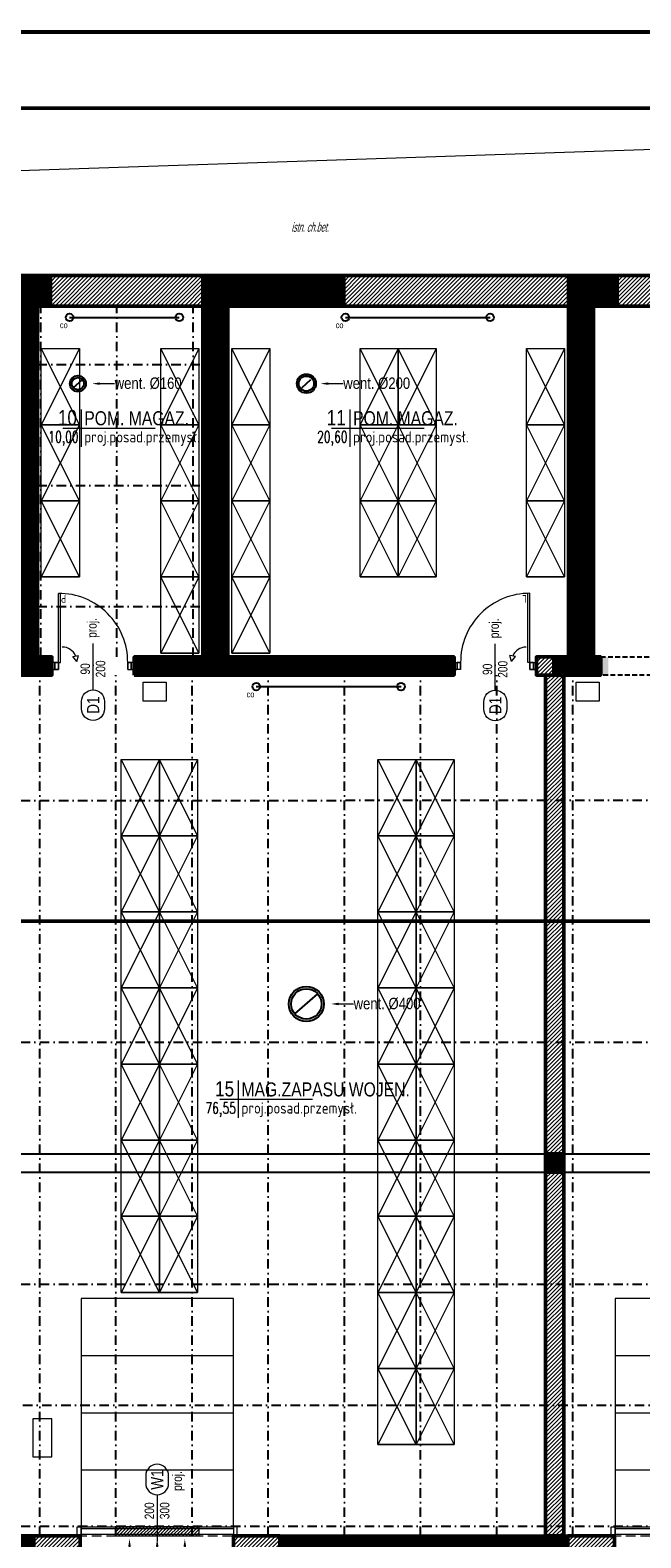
# Model space of a CAD drawing. Header units: centimetres. Extents: x -2715 to 104803, y -5579 to 32152.
# Tile 17 of 27: x 87423 to 88225, y -452 to 1529. Entities that reach past the tile are written whole.
import ezdxf
from ezdxf import colors
from ezdxf.entities.mleader import LeaderData, LeaderLine
from ezdxf.enums import TextEntityAlignment as Align
from ezdxf.lldxf.tags import DXFTag
from ezdxf.math import Vec2, Vec3

# ---------------------------------------------------------------- set-up
doc = ezdxf.new("R2010")
doc.units = ezdxf.units.CM
doc.header["$MEASUREMENT"] = 0
for name, pattern in [('DASHDOT2', [0.5, 0.25, -0.125, 0, -0.125]), ('HIDDEN', [9.525, 6.35, -3.175]), ('HIDDENX2', [19.05, 12.7, -6.35])]:
    doc.linetypes.add(name, pattern=pattern)
for name, color, linetype, lineweight in [('0_TXT', 252, 'Continuous', 15), ('0_TXT niewidoczne', 252, 'Continuous', 15), ('1_ doors proj.', 252, 'Continuous', 15), ('1_ hatch', 252, 'Continuous', 9), ('1_ hatch proj.', 252, 'Continuous', 9), ('1_ projection', 252, 'HIDDENX2', 5), ('1_ przerywana  S_CONSTRUCTION', 252, 'DASHDOT2', 25), ('1_ view 1', 252, 'Continuous', 15), ('1_ view 3', 252, 'Continuous', 9), ('1_ wall STRUCT', 252, 'Continuous', 50), ('1_ wall STRUCT proj.', 252, 'Continuous', 50), ('2_ doors description proj.', 252, 'Continuous', 15), ('2_ equipment proj._skrzynie', 252, 'Continuous', 9), ('3_ PPOŻ  opisy', 252, 'Continuous', 18)]:
    doc.layers.add(name, color=color, linetype=linetype, lineweight=lineweight)
doc.layers.add('4_INST._co', color=252, linetype='Continuous')
doc.styles.add('ARIAL', font='arial.ttf', dxfattribs={"width": 0.8})
doc.styles.add('BIKTS', font='bikromsw.shx', dxfattribs={"width": 0.85})
doc.styles.add('H_POM', font='ARIALN.TTF', dxfattribs={"width": 0.7, "height": 18})
doc.styles.get("Standard").update_dxf_attribs({"font": 'ARIALN.TTF'})
doc.styles.add('TXT_D', font='arial.ttf')
doc.styles.add('TXT_M', font='romans.shx', dxfattribs={"width": 0.75, "oblique": 15})
doc.styles.add('TXT_S', font='romand.shx')
tags = doc.linetypes.add('Dash', pattern=[15, 10, -5]).pattern_tags.tags
tags[6:7] = [DXFTag(74, 4), DXFTag(75, 0), DXFTag(340, '0'), DXFTag(46, 0.0), DXFTag(50, 0.0), DXFTag(44, 0.0), DXFTag(45, 0.0)]
tags[4:5] = [DXFTag(74, 4), DXFTag(75, 0), DXFTag(340, '0'), DXFTag(46, 0.0), DXFTag(50, 0.0), DXFTag(44, 0.0), DXFTag(45, 0.0)]
doc.linetypes.add('TRACKS', pattern='A,0.15,[130,IS_LineDef.shx,S=0.25,R=0,X=0,Y=0],0.15', length=0.3)

# ---------------------------------------------------------------- blocks, each defined once
blk = doc.blocks.new('vfdgfhbgfh')
at = {"linetype": 'TRACKS', "ltscale": 10}
blk.add_lwpolyline([(0, 0), (144.1, 0)], dxfattribs=at)
for centre in [(0, 0), (144.1, 0)]:
    blk.add_circle(centre, 5)
at = {"style": 'BIKTS', "width": 0.8}
blk.add_attdef('W', text='', height=8, rotation=0, dxfattribs=at).set_placement((-7.6, -6.1), align=Align.TOP_CENTER)
blk = doc.blocks.new('fdgdfhfbgfh')
at = {"linetype": 'TRACKS', "ltscale": 10}
blk.add_lwpolyline([(0, 0), (190, 0)], dxfattribs=at)
for centre in [(0, 0), (190, 0)]:
    blk.add_circle(centre, 5)
at = {"style": 'BIKTS', "width": 0.8}
blk.add_attdef('W', text='', height=8, rotation=0, dxfattribs=at).set_placement((-7.6, -6.1), align=Align.TOP_CENTER)
blk = doc.blocks.new('MET')
at = {"layer": '0_TXT niewidoczne'}
for p, q in [((0, -20), (0, 20)), ((-20, 0), (78.7, 0))]:
    blk.add_line(p, q, dxfattribs=at)
at = {"style": 'TXT_D', "width": 0.8, "flags": 4}
blk.add_attdef('NUMER', text='', height=15, dxfattribs=at).set_placement((-6.7, 3.8), align=Align.RIGHT)
blk.add_attdef('NAZWA', (4.1, 3.8), '', height=15, dxfattribs=at)
at = {"layer": '0_TXT niewidoczne', "style": 'TXT_M', "width": 0.8, "flags": 4}
blk.add_attdef('M2', text='', height=12, dxfattribs=at).set_placement((-6.1, -15.4), align=Align.RIGHT)
blk.add_attdef('POSADZKA', (4.1, -15.4), '', height=12, dxfattribs=at)
blk = doc.blocks.new('vcfnbvcnbvm')
at = {"linetype": 'Dash', "ltscale": 20}
for points in [[(-205, 6), (-5, 6), (-5, 306), (-205, 306), (-205, 6)], [(-205, 231), (-5, 231)], [(-205, 156), (-5, 156)], [(-205, 81), (-5, 81)]]:
    blk.add_lwpolyline(points, dxfattribs=at)
for points in [[(-210, 6), (-205, 6), (-205, -6), (-210, -6), (-210, 6)], [(-210, 6), (-205, 6), (-205, -6), (-210, -6), (-210, 6)], [(-205, 4), (-5, 4), (-5, -4), (-205, -4), (-205, 6)], [(0, 6), (-5, 6), (-5, -6), (0, -6), (0, 6)], [(0, 6), (-5, 6), (-5, -6), (0, -6), (0, 6)]]:
    blk.add_lwpolyline(points)
blk = doc.blocks.new('_OZN.DRZWI')
blk.add_line((0, 0), (61.1, 0))
blk.add_lwpolyline([(-15, 15, -1), (-15, -15), (-25, -15, -1), (-25, 15)], format="xyb", close=True)
at = {"style": 'BIKTS', "width": 0.8}
for p in [(-20, 0), (75.1, 0)]:
    blk.add_attdef('OZN', text='', height=8, rotation=0, dxfattribs=at).set_placement(p, align=Align.MIDDLE)
blk.add_attdef('WYSOK', text='', height=8, rotation=0, dxfattribs=at).set_placement((27.6, 12.7), align=Align.TOP_CENTER)
blk.add_attdef('SZEROK', text='', height=8, rotation=0, dxfattribs=at).set_placement((27.6, -12.4), align=Align.CENTER)
blk = doc.blocks.new('VFDGFDHGF')
for p, q in [((4, 4.5), (0.5, 4.5)), ((8.5, 4.5), (4, 4.5)), ((8.5, -4.5), (8.5, 4.5)), ((99.5, 4.5), (99.5, -4.5)), ((108, 4.5), (104.5, 4.5)), ((4, -4.5), (8.5, -4.5)), ((8.5, -4.5), (8.5, -95.5)), ((11.3, -4.5), (11.3, -95.4)), ((32.6, -5.8), (27.3, -12.4)), ((27.3, -12.4), (35, -13.9)), ((99.5, -4.5), (104, -4.5))]:
    blk.add_line(p, q)
for points in [[(0, -4.5), (0, 4.5), (4, 4.5), (4, -4.5)], [(4, -4.5), (4, 4.5), (8.5, 4.5), (8.5, -4.5)], [(99.5, -4.5), (99.5, 4.5), (104, 4.5), (104, -4.5)], [(104, -4.5), (104, 4.5), (108, 4.5), (108, -4.5)]]:
    blk.add_lwpolyline(points, close=True)
for points in [[(8.5, -4.5), (11.3, -4.5)], [(32.6, -5.8), (35, -13.9)], [(54, -1.4), (54, -0.4)]]:
    blk.add_lwpolyline(points)
for centre, radius, start, end in [((9.1, -5.1), 90.4, 269.6651, 0.3349), ((13.5, -5.8), 19.1, 270, 337.4994)]:
    blk.add_arc(centre, radius, start, end)
at = {"insert": (18.4, -83.2), "char_height": 10, "width": 6.203, "attachment_point": 3, "style": 'H_POM'}
blk.add_mtext('L', dxfattribs=at)
blk = doc.blocks.new('vgfdbn vnbvmnvb')
for p, q in [((-104, 0), (-100.5, 0)), ((-95.5, 0), (-95.5, -9.1)), ((-4.5, -9.1), (-4.5, 0)), ((-4.5, 0), (0, 0)), ((0, 0), (3.5, 0)), ((-95.5, -9.1), (-100, -9.1)), ((-23.3, -16.9), (-31, -18.5)), ((-28.6, -10.4), (-23.3, -16.9)), ((-7.3, -9.1), (-7.3, -100)), ((0, -9.1), (-4.5, -9.1)), ((-4.5, -9.1), (-4.5, -100))]:
    blk.add_line(p, q)
for points in [[(-100, -9.1), (-100, 0), (-104, 0), (-104, -9.1)], [(-95.5, -9.1), (-95.5, 0), (-100, 0), (-100, -9.1)], [(0, -9.1), (0, 0), (-4.5, 0), (-4.5, -9.1)], [(4, -9.1), (4, 0), (0, 0), (0, -9.1)]]:
    blk.add_lwpolyline(points, close=True)
for points in [[(-50, -5.9), (-50, -4.9)], [(-28.6, -10.4), (-31, -18.5)], [(-4.5, -9.1), (-7.3, -9.1)]]:
    blk.add_lwpolyline(points)
for centre, radius, start, end in [((-5.1, -9.6), 90.4, 179.6651, 270.3349), ((-9.5, -10.4), 19.1, 202.5006, 270)]:
    blk.add_arc(centre, radius, start, end)
at = {"insert": (-14.4, -87.7), "char_height": 10, "width": 6.203, "attachment_point": 1, "style": 'H_POM'}
blk.add_mtext('P', dxfattribs=at)
blk = doc.blocks.new('RDFEWFGRDGBFH')
at = {"layer": '0_TXT', "color": 150, "linetype": 'ByBlock', "lineweight": -2}
blk.add_line((0, -10), (0, -19.6), dxfattribs=at)
blk.add_open_spline([(0, -19.6), (-1.2, -20.8), (-4.4, -23.7), (4.7, -26.4), (0.8, -31.3), (-0.9, -32.6), (-1.1, -32.7)], degree=3, knots=[0, 0, 0, 0, 4.027858, 10.239386, 15.868897, 16.708323, 16.708323, 16.708323, 16.708323], dxfattribs=at)
at = {"layer": '0_TXT', "color": 150}
blk.add_solid([(-1.7, -10), (0, 0), (1.7, -10)], dxfattribs=at)
blk = doc.blocks.new('NAWIEW')
at = {"layer": '1_ hatch proj.', "linetype": 'Dash', "ltscale": 5}
h = blk.add_hatch(dxfattribs=at)
h.set_pattern_fill('ANSI31', color=256, scale=25)
h.set_pattern_definition([(45, (-87022.5463, 436.0692), (-2.20970869, 2.20970869), [])])
h.paths.add_polyline_path([(-55.3, -13), (55.3, -13), (55.3, -1), (-55.3, -1)])
blk.add_lwpolyline([(-55.3, -13), (55.3, -13), (55.3, -1), (-55.3, -1)], close=True, dxfattribs=at)
at = {"layer": '0_TXT'}
for p in [(-36.3, -16.9), (0, -16.9)]:
    blk.add_blockref('RDFEWFGRDGBFH', p, dxfattribs=at)
at = {"layer": '0_TXT', "xscale": -1}
blk.add_blockref('RDFEWFGRDGBFH', (36.3, -16.9), dxfattribs=at)
blk = doc.blocks.new('vcvcbv')
blk.add_lwpolyline([(-100, 50), (0, 50), (0, 0), (-100, 0), (-100, 50)])
at = {"linetype": 'Dash', "ltscale": 10}
blk.add_lwpolyline([(-100, 0), (0, 50), (0, 0), (-100, 50), (-100, 0)], dxfattribs=at)
blk = doc.blocks.new('sdadsfsdfd')
at = {"layer": '2_ equipment proj._skrzynie', "rotation": 90}
for p in [(259, 640), (416, 640), (509, 640), (677.5, 640), (727.5, 640), (896, 640), (259, 540), (416, 540), (509, 540), (677.5, 540), (727.5, 540), (896, 540), (259, 440), (416, 440), (509, 440), (677.5, 440), (727.5, 440), (896, 440), (416, 340), (509, 340), (364, 100), (414, 100), (701, 100), (751, 100), (364, 0), (414, 0), (701, 0), (751, 0), (364, -100), (414, -100), (701, -100), (751, -100), (364, -200), (414, -200), (701, -200), (751, -200), (364, -300), (414, -300), (701, -300), (751, -300), (364, -400), (414, -400), (701, -400), (751, -400), (364, -500), (414, -500), (701, -500), (751, -500), (701, -600), (751, -600), (701, -700), (751, -700)]:
    blk.add_blockref('vcvcbv', p, dxfattribs=at)
blk = doc.blocks.new('hgfhgjgjj')
at = {"layer": '1_ przerywana  S_CONSTRUCTION', "color": 150, "linetype": 'Dash', "ltscale": 20}
blk.add_lwpolyline([(-15, -13.2), (15, 13.2)], dxfattribs=at)
for radius in [23, 20]:
    blk.add_circle((0, 0), radius, dxfattribs=at)
at = {"layer": '0_TXT', "color": 150}
ml = blk.add_multileader_mtext('Standard', dxfattribs=at)
ml.set_content('{\\fArial Narrow|b0|i0|c238|p34;\\H83.333333x;went. %%C400} ')
ml.set_leader_properties()
ml.build(insert=Vec2(0, 0))
ml.multileader.update_dxf_attribs({"dogleg_length": 0.36, "arrow_head_size": 10})
ctx = ml.context
ctx.base_point, ctx.char_height, ctx.arrow_head_size, ctx.landing_gap_size, ctx.plane_origin = Vec3(61.9, 0), 0.18, 10, 0.09, Vec3(32.3, 0)
notes = []
notes.append((ctx, [(0, (1, 1, 0), (61.5, 0), (1, 0), 0.36, [(0, [(32.3, 0)], 0, [])])]))
ctx.mtext.insert, ctx.mtext.flow_direction = Vec3(62, 8.1), 5
for ctx, leaders in notes:
    for number, flags, end, landing, length, lines in leaders:
        leader = LeaderData()
        leader.index, (leader.has_last_leader_line, leader.has_dogleg_vector, leader.attachment_direction) = number, flags
        leader.last_leader_point, leader.dogleg_vector, leader.dogleg_length = Vec3(end), Vec3(landing), length
        for number, points, colour, breaks in lines:
            line = LeaderLine()
            line.index, line.vertices, line.color, line.breaks = number, Vec3.list(points), colors.encode_raw_color(colour), breaks
            leader.lines.append(line)
        ctx.leaders.append(leader)
blk = doc.blocks.new('gfdhgfhgfhjgjh')
at = {"layer": '1_ przerywana  S_CONSTRUCTION', "color": 150, "linetype": 'Dash', "ltscale": 20}
blk.add_lwpolyline([(-6, -5.3), (6, 5.3)], dxfattribs=at)
at = {"layer": '1_ przerywana  S_CONSTRUCTION', "color": 150, "linetype": 'Dash', "ltscale": 10}
for radius in [12.5, 10]:
    blk.add_circle((0, 0), radius, dxfattribs=at)
at = {"layer": '0_TXT', "color": 150}
ml = blk.add_multileader_mtext('Standard', dxfattribs=at)
ml.set_content('{\\fArial Narrow|b0|i0|c238|p34;\\H83.333333x;went. %%C200}', color=150)
ml.set_leader_properties()
ml.build(insert=Vec2(0, 0))
ml.multileader.update_dxf_attribs({"dogleg_length": 0.36, "arrow_head_size": 10})
ctx = ml.context
ctx.base_point, ctx.char_height, ctx.arrow_head_size, ctx.landing_gap_size, ctx.plane_origin = Vec3(48.3, 0), 0.18, 10, 0.09, Vec3(18.7, 0)
notes = []
notes.append((ctx, [(0, (1, 1, 0), (47.9, 0), (1, 0), 0.36, [(0, [(18.7, 0)], 0, [])])]))
ctx.mtext.insert, ctx.mtext.flow_direction = Vec3(48.4, 8.1), 5
for ctx, leaders in notes:
    for number, flags, end, landing, length, lines in leaders:
        leader = LeaderData()
        leader.index, (leader.has_last_leader_line, leader.has_dogleg_vector, leader.attachment_direction) = number, flags
        leader.last_leader_point, leader.dogleg_vector, leader.dogleg_length = Vec3(end), Vec3(landing), length
        for number, points, colour, breaks in lines:
            line = LeaderLine()
            line.index, line.vertices, line.color, line.breaks = number, Vec3.list(points), colors.encode_raw_color(colour), breaks
            leader.lines.append(line)
        ctx.leaders.append(leader)
blk = doc.blocks.new('frgfdhgfhgf')
at = {"layer": '1_ przerywana  S_CONSTRUCTION', "color": 150, "linetype": 'Dash', "ltscale": 20}
blk.add_lwpolyline([(-6, -5.3), (6, 5.3)], dxfattribs=at)
at = {"layer": '1_ przerywana  S_CONSTRUCTION', "color": 150, "linetype": 'Dash', "ltscale": 10}
for radius in [10.5, 8]:
    blk.add_circle((0, 0), radius, dxfattribs=at)
at = {"layer": '0_TXT', "color": 150}
ml = blk.add_multileader_mtext('Standard', dxfattribs=at)
ml.set_content('{\\fArial Narrow|b0|i0|c238|p34;\\H83.333333x;went. %%C160}', color=150)
ml.set_leader_properties()
ml.build(insert=Vec2(0, 0))
ml.multileader.update_dxf_attribs({"dogleg_length": 0.36, "arrow_head_size": 10})
ctx = ml.context
ctx.base_point, ctx.char_height, ctx.arrow_head_size, ctx.landing_gap_size, ctx.plane_origin = Vec3(48.3, 0), 0.18, 10, 0.09, Vec3(18.7, 0)
notes = []
notes.append((ctx, [(0, (1, 1, 0), (47.9, 0), (1, 0), 0.36, [(0, [(18.7, 0)], 0, [])])]))
ctx.mtext.insert, ctx.mtext.flow_direction = Vec3(48.4, 8.1), 5
for ctx, leaders in notes:
    for number, flags, end, landing, length, lines in leaders:
        leader = LeaderData()
        leader.index, (leader.has_last_leader_line, leader.has_dogleg_vector, leader.attachment_direction) = number, flags
        leader.last_leader_point, leader.dogleg_vector, leader.dogleg_length = Vec3(end), Vec3(landing), length
        for number, points, colour, breaks in lines:
            line = LeaderLine()
            line.index, line.vertices, line.color, line.breaks = number, Vec3.list(points), colors.encode_raw_color(colour), breaks
            leader.lines.append(line)
        ctx.leaders.append(leader)

msp = doc.modelspace()

# ---------------------------------------------------------------- hatches: boundary and pattern name
h = msp.add_hatch(color=256)
h.dxf.hatch_style = 1
edge = h.paths.add_edge_path()
edge.add_line((88110.55, 681.93), (88110.55, 705.93))
edge.add_line((88110.55, 705.93), (88129.55, 705.93))
edge.add_line((88129.55, 705.93), (88129.55, 1206.93))
edge.add_line((88129.55, 1206.93), (88193.55, 1206.93))
edge.add_line((88193.55, 1206.93), (88193.55, 1166.93))
edge.add_line((88193.55, 1166.93), (88162.55, 1166.93))
edge.add_line((88162.55, 1166.93), (88162.55, 705.93))
edge.add_line((88162.55, 705.93), (88182.05, 705.93))
edge.add_line((88182.05, 705.93), (88182.05, 681.93))
edge.add_line((88182.05, 681.93), (88101.55, 681.93))
at = {"layer": '1_ hatch'}
h = msp.add_hatch(dxfattribs=at)
h.set_pattern_fill('ANSI31', color=256, scale=10)
h.paths.add_polyline_path([(87384.55, 681.93), (87384.55, 705.93), (87399.55, 705.93), (87399.55, 1166.93), (87293.55, 1166.93), (87293.55, 1206.93), (87449.55, 1206.93), (87449.55, 1166.93), (87432.55, 1166.93), (87432.55, 705.93), (87451.55, 705.93), (87451.55, 681.93)])
h = msp.add_hatch(dxfattribs=at)
h.set_pattern_fill('ANSI31', color=256, scale=10)
h.paths.add_polyline_path([(87559.55, 681.93), (87559.55, 705.93), (87649.55, 705.93), (87649.55, 1206.93), (87834.55, 1206.93), (87834.55, 1166.93), (87682.55, 1166.93), (87682.55, 705.93), (87979.55, 705.93), (87979.55, 681.93)])
h = msp.add_hatch(dxfattribs=at)
h.set_pattern_fill('ANSI31', color=256, scale=10)
h.paths.add_polyline_path([(88129.55, 705.93), (88110.55, 705.93), (88110.55, 681.93), (88172.05, 681.93), (88172.05, 705.93), (88162.55, 705.93), (88162.55, 1166.93), (88193.55, 1166.93), (88193.55, 1206.93), (88129.55, 1206.93), (88129.55, 1191.43), (88129.55, 1182.43)])
h = msp.add_hatch(dxfattribs=at)
h.set_pattern_fill('ANSI31', color=256, scale=10)
h.paths.add_polyline_path([(88099.55, 28.93), (88099.55, 52.93), (88123.55, 52.93), (88123.55, 28.93)])
h = msp.add_hatch(dxfattribs=at)
h.set_pattern_fill('ANSI31', color=256, scale=10)
h.paths.add_polyline_path([(87122.55, -489.07), (87122.55, -449.07), (87427.71, -449.07), (87427.71, -489.07)])
h = msp.add_hatch(dxfattribs=at)
h.set_pattern_fill('ANSI31', color=256, scale=10)
h.paths.add_polyline_path([(87750.71, -489.07), (87750.71, -449.07), (88128.88, -449.07), (88128.88, -489.07)])
at = {"layer": '1_ hatch proj.'}
h = msp.add_hatch(dxfattribs=at)
h.set_pattern_fill('ANSI31', color=256, scale=30)
h.set_pattern_definition([(45, (465, -2e-12), (-2.65165043, 2.65165043), [])])
h.paths.add_polyline_path([(87449.55, 1166.93), (87449.55, 1206.93), (87649.55, 1206.93), (87649.55, 1166.93)])
h = msp.add_hatch(dxfattribs=at)
h.set_pattern_fill('ANSI31', color=256, scale=30)
h.set_pattern_definition([(45, (945, -2e-12), (-2.65165043, 2.65165043), [])])
h.paths.add_polyline_path([(87834.55, 1166.93), (87834.55, 1206.93), (88129.55, 1206.93), (88129.55, 1166.93)])
h = msp.add_hatch(dxfattribs=at)
h.set_pattern_fill('ANSI31', color=256, scale=30)
h.set_pattern_definition([(45, (1304, -2e-12), (-2.65165043, 2.65165043), [])])
h.paths.add_polyline_path([(88193.55, 1166.93), (88193.55, 1206.93), (88488.55, 1206.93), (88488.55, 1166.93)])
h = msp.add_hatch(dxfattribs=at)
h.set_pattern_fill('ANSI31', color=256, scale=30)
h.set_pattern_definition([(45, (547, 567.454), (-2.65165043, 2.65165043), [])])
h.paths.add_polyline_path([(88110.55, 681.93), (88099.55, 681.93), (88087.55, 681.93), (88087.55, 705.93), (88110.55, 705.93)])
h = msp.add_hatch(dxfattribs=at)
h.set_pattern_fill('ANSI31', color=256, scale=30)
h.set_pattern_definition([(45, (547, -2e-12), (-2.65165043, 2.65165043), [])])
h.paths.add_polyline_path([(88099.55, 52.93), (88099.55, 681.93), (88123.55, 681.93), (88123.55, 52.93)])
h = msp.add_hatch(dxfattribs=at)
h.set_pattern_fill('ANSI31', color=256, scale=30)
h.set_pattern_definition([(45, (547, -653), (-2.65165043, 2.65165043), [])])
h.paths.add_polyline_path([(88099.55, -449.07), (88099.55, 28.93), (88123.55, 28.93), (88123.55, -449.07)])
h = msp.add_hatch(dxfattribs=at)
h.set_pattern_fill('ANSI31', color=256, scale=30)
h.set_pattern_definition([(45, (433.1667, -2e-12), (-2.65165043, 2.65165043), [])])
h.paths.add_polyline_path([(87488.71, -489.07), (87427.71, -489.07), (87427.71, -449.07), (87488.71, -449.07)])
h = msp.add_hatch(dxfattribs=at)
h.set_pattern_fill('ANSI31', color=256, scale=30)
h.set_pattern_definition([(45, (695.1667, 0), (-2.65165043, 2.65165043), [])])
h.paths.add_polyline_path([(87750.71, -489.07), (87689.71, -489.07), (87689.71, -449.07), (87750.71, -449.07)])
h = msp.add_hatch(dxfattribs=at)
h.set_pattern_fill('ANSI31', color=256, scale=30)
h.set_pattern_definition([(45, (1134.3333, -2e-12), (-2.65165043, 2.65165043), [])])
h.paths.add_polyline_path([(88189.88, -489.07), (88128.88, -489.07), (88128.88, -449.07), (88189.88, -449.07)])

# ---------------------------------------------------------------- linework, layer by layer
at = {"lineweight": 50, "const_width": 5}
msp.add_lwpolyline([(85600.17, -1443.15), (85600.17, 1526.85), (89800.17, 1526.85), (89800.17, -1443.15), (85600.17, -1443.15)], dxfattribs=at)
at = {"lineweight": 50}
msp.add_lwpolyline([(85700.17, -1343.15, 5, 5, 0), (85700.17, 1426.85, 5, 5, 0), (89700.17, 1426.85, 5, 5, 0), (89700.17, -1343.15, 5, 5, 0)], format="xyseb", close=True, dxfattribs=at)
at = {"layer": '1_ hatch'}
msp.add_lwpolyline([(89230.29, 1406.47), (89230.29, 1206.93), (89183.55, 1206.93), (89183.55, 1236.93), (89158.55, 1236.93), (89158.55, 1206.93), (86215.55, 1206.93), (86224.83, 1305.31), (89230.29, 1406.47)], dxfattribs=at)
at = {"layer": '1_ projection'}
for points in [[(87427.71, -449.07), (87750.71, -449.07)], [(88128.88, -449.07), (88451.88, -449.07)]]:
    msp.add_lwpolyline(points, dxfattribs=at)
at = {"layer": '1_ przerywana  S_CONSTRUCTION', "ltscale": 50}
for points in [[(87436.96, 705.93), (87436.96, 1166.93)], [(87536.96, 705.93), (87536.96, 1166.93)], [(87636.96, 705.93), (87636.96, 1166.93)], [(87432.55, 1089.93), (87649.55, 1089.93)], [(87432.55, 930.93), (87649.55, 930.93)], [(87432.55, 771.93), (87649.55, 771.93)], [(87435.55, -449.07), (87435.55, 681.93)], [(87535.55, -449.07), (87535.55, 681.93)], [(87635.55, -449.07), (87635.55, 681.93)], [(87735.55, -449.07), (87735.55, 681.93)], [(87835.55, -449.07), (87835.55, 681.93)], [(87935.55, -449.07), (87935.55, 681.93)], [(88035.55, -449.07), (88035.55, 681.93)], [(88135.55, -449.07), (88135.55, 681.93)], [(86682.49, 517.05), (89183.49, 517.93)], [(86682.55, 199.93), (89183.55, 199.93)], [(86682.55, -118.07), (89183.55, -118.07)], [(86685.55, -277.07), (89183.55, -277.07)], [(86682.55, -436.07), (89183.55, -436.07)]]:
    msp.add_lwpolyline(points, dxfattribs=at)
at = {"layer": '1_ przerywana  S_CONSTRUCTION', "linetype": 'HIDDEN'}
msp.add_lwpolyline([(88172.05, 681.93), (88172.05, 705.93), (88372.05, 705.93), (88372.05, 681.93), (88172.05, 681.93)], dxfattribs=at)
at = {"layer": '1_ przerywana  S_CONSTRUCTION', "color": 18, "ltscale": 100, "const_width": 5}
msp.add_lwpolyline([(86215.55, 358.41), (89183.55, 358.93)], dxfattribs=at)
at = {"layer": '1_ przerywana  S_CONSTRUCTION', "linetype": 'Dash', "ltscale": 30}
for points in [[(86835.55, 52.93), (89158.55, 52.93)], [(86685.55, 28.93), (89158.55, 28.93)]]:
    msp.add_lwpolyline(points, dxfattribs=at)
at = {"layer": '1_ view 3'}
msp.add_lwpolyline([(86215.55, 1206.93), (86224.83, 1305.31), (89230.29, 1406.47)], dxfattribs=at)
at = {"layer": '1_ wall STRUCT'}
for points in [[(87384.55, 681.93), (87384.55, 705.93), (87399.55, 705.93), (87399.55, 1166.93), (87293.55, 1166.93), (87293.55, 1206.93), (87449.55, 1206.93), (87449.55, 1166.93), (87432.55, 1166.93), (87432.55, 705.93), (87451.55, 705.93), (87451.55, 681.93), (87384.55, 681.93)], [(87559.55, 681.93), (87559.55, 705.93), (87649.55, 705.93), (87649.55, 1206.93), (87834.55, 1206.93), (87834.55, 1166.93), (87682.55, 1166.93), (87682.55, 705.93), (87979.55, 705.93), (87979.55, 681.93), (87559.55, 681.93)], [(88110.55, 681.93), (88110.55, 705.93), (88129.55, 705.93), (88129.55, 1206.93), (88193.55, 1206.93), (88193.55, 1166.93), (88162.55, 1166.93), (88162.55, 705.93), (88172.05, 705.93), (88172.05, 681.93), (88101.55, 681.93)], [(88099.55, 28.93), (88099.55, 52.93), (88123.55, 52.93), (88123.55, 28.93), (88099.55, 28.93)], [(87122.55, -489.07), (87122.55, -449.07), (87427.71, -449.07), (87427.71, -489.07), (87122.55, -489.07)], [(87750.71, -489.28), (87750.71, -449.28), (88128.88, -449.07), (88128.88, -489.07), (87750.71, -489.28)]]:
    msp.add_lwpolyline(points, dxfattribs=at)
at = {"layer": '1_ wall STRUCT proj.'}
for points in [[(87449.55, 1166.93), (87449.55, 1206.93), (87649.55, 1206.93), (87649.55, 1166.93), (87449.55, 1166.93)], [(87834.55, 1166.93), (87834.55, 1206.93), (88129.55, 1206.93), (88129.55, 1166.93), (87834.55, 1166.93)], [(88193.55, 1166.93), (88193.55, 1206.93), (88488.55, 1206.93), (88488.55, 1166.93), (88193.55, 1166.93)], [(88110.55, 681.93), (88099.55, 681.93), (88087.55, 681.93), (88087.55, 705.93), (88110.55, 705.93), (88110.55, 681.93)], [(88099.55, 52.93), (88099.55, 681.93), (88123.55, 681.93), (88123.55, 52.93), (88099.55, 52.93)], [(88099.55, -449.07), (88099.55, 28.93), (88123.55, 28.93), (88123.55, -449.07), (88099.55, -449.07)], [(87488.71, -489.07), (87427.71, -489.07), (87427.71, -449.07), (87488.71, -449.07), (87488.71, -489.07)], [(87750.71, -489.07), (87689.71, -489.07), (87689.71, -449.07), (87750.71, -449.07), (87750.71, -489.07)], [(88189.88, -489.07), (88128.88, -489.07), (88128.88, -449.07), (88189.88, -449.07), (88189.88, -489.07)]]:
    msp.add_lwpolyline(points, dxfattribs=at)
at = {"layer": '3_ PPOŻ  opisy', "linetype": 'Continuous', "lineweight": 20, "ltscale": 3}
for points in [[(87571.46, 672.87), (87601.46, 672.87), (87601.46, 647.87), (87571.46, 647.87), (87571.46, 672.87)], [(88139.77, 672.87), (88169.77, 672.87), (88169.77, 647.87), (88139.77, 647.87), (88139.77, 672.87)], [(87451.61, -345.02), (87451.61, -295.02), (87426.61, -295.02), (87426.61, -345.02), (87451.61, -345.02)]]:
    msp.add_lwpolyline(points, dxfattribs=at)

# ---------------------------------------------------------------- block references
at = {"layer": '0_TXT'}
for name, p in [('frgfdhgfhgf', (87485.55, 1064.93)), ('gfdhgfhgfhjgjh', (87785.55, 1064.93)), ('NAWIEW', (87589.71, -436.07))]:
    msp.add_blockref(name, p, dxfattribs=at)
ref = msp.add_blockref('MET', (87490.29, 1006.55), dxfattribs=dict(at, xscale=1.23, yscale=1.23, zscale=1.23, rotation=359.9999999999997))
ref.add_attrib('NUMER', '10', dxfattribs={"layer": '0', "height": 20, "style": 'TXT_D', "width": 0.8, "flags": 4}).set_placement((87484.32, 1010.24), align=Align.RIGHT)
ref.add_attrib('NAZWA', 'POM. MAGAZ.', (87493.98, 1010.24), dxfattribs={"layer": '0', "height": 18.45, "style": 'TXT_D', "width": 0.8, "flags": 4})
ref.add_attrib('M2', '10,00', dxfattribs={"layer": '0', "height": 14.76, "style": 'TXT_S', "width": 0.7, "flags": 4}).set_placement((87486.6, 987.66), align=Align.RIGHT)
ref.add_attrib('POSADZKA', 'proj.posad.przemysł.', (87493.98, 987.66), dxfattribs={"layer": '0', "color": 150, "height": 14.76, "style": 'TXT_S', "width": 0.8, "flags": 4})
ref = msp.add_blockref('MET', (87843.22, 1006.55), dxfattribs=dict(at, xscale=1.23, yscale=1.23, zscale=1.23, rotation=359.9999999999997))
ref.add_attrib('NUMER', '11', dxfattribs={"layer": '0', "height": 20, "style": 'TXT_D', "width": 0.8, "flags": 4}).set_placement((87837.26, 1010.24), align=Align.RIGHT)
ref.add_attrib('NAZWA', 'POM. MAGAZ.', (87846.91, 1010.24), dxfattribs={"layer": '0', "height": 18.45, "style": 'TXT_D', "width": 0.8, "flags": 4})
ref.add_attrib('M2', '20,60', dxfattribs={"layer": '0', "height": 14.76, "style": 'TXT_S', "width": 0.7, "flags": 4}).set_placement((87839.53, 987.66), align=Align.RIGHT)
ref.add_attrib('POSADZKA', 'proj.posad.przemysł.', (87846.91, 987.66), dxfattribs={"layer": '0', "color": 150, "height": 14.76, "style": 'TXT_S', "width": 0.8, "flags": 4})
ref = msp.add_blockref('MET', (87696.64, 124.73), dxfattribs=dict(at, xscale=1.23, yscale=1.23, zscale=1.23, rotation=359.9999999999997))
ref.add_attrib('NUMER', '15', dxfattribs={"layer": '0', "height": 20, "style": 'TXT_D', "width": 0.8, "flags": 4}).set_placement((87690.68, 128.42), align=Align.RIGHT)
ref.add_attrib('NAZWA', 'MAG.ZAPASU WOJEN.', (87700.33, 128.42), dxfattribs={"layer": '0', "height": 18.45, "style": 'TXT_D', "width": 0.8, "flags": 4})
ref.add_attrib('M2', '76,55', dxfattribs={"layer": '0', "height": 14.76, "style": 'TXT_S', "width": 0.7, "flags": 4}).set_placement((87692.95, 105.84), align=Align.RIGHT)
ref.add_attrib('POSADZKA', 'proj.posad.przemysł.', (87700.33, 105.84), dxfattribs={"layer": '0', "color": 150, "height": 14.76, "style": 'TXT_S', "width": 0.8, "flags": 4})
at = {"layer": '1_ doors proj.', "rotation": 180}
for name, p in [('vgfdbn vnbvmnvb', (87455.55, 689.38)), ('VFDGFDHGF', (88087.55, 693.93))]:
    msp.add_blockref(name, p, dxfattribs=at)
at = {"layer": '1_ doors proj.'}
for p in [(87694.71, -443.07), (88395.88, -443.07)]:
    msp.add_blockref('vcfnbvcnbvm', p, dxfattribs=at)
at = {"layer": '1_ view 1'}
msp.add_blockref('hgfhgjgjj', (87785.55, 249.93), dxfattribs=at)
at = {"layer": '2_ doors description proj.'}
ref = msp.add_blockref('_OZN.DRZWI', (87505.55, 662.53), dxfattribs=dict(at, rotation=90))
ref.add_attrib('OZN', 'proj.', dxfattribs={"layer": '0', "color": 7, "lineweight": 5, "height": 12.5, "rotation": 90, "style": 'BIKTS', "width": 0.8}).set_placement((87505.55, 743.94), align=Align.MIDDLE)
ref.add_attrib('WYSOK', '200', dxfattribs={"layer": '0', "color": 7, "lineweight": 5, "height": 12.5, "rotation": 90, "style": 'BIKTS', "width": 0.8}).set_placement((87509.09, 690.12), align=Align.TOP_CENTER)
ref.add_attrib('SZEROK', '90', dxfattribs={"layer": '0', "color": 7, "lineweight": 5, "height": 12.5, "rotation": 90, "style": 'BIKTS', "width": 0.8}).set_placement((87501.53, 690.12), align=Align.CENTER)
ref.add_attrib('OZN', 'D1', dxfattribs={"layer": '0', "color": 7, "lineweight": 5, "height": 16, "rotation": 90, "style": 'ARIAL', "width": 0.8}).set_placement((87505.55, 642.53), align=Align.MIDDLE)
ref = msp.add_blockref('_OZN.DRZWI', (88033.55, 662.03), dxfattribs=dict(at, rotation=90))
ref.add_attrib('OZN', 'proj.', dxfattribs={"layer": '0', "color": 7, "lineweight": 5, "height": 12.5, "rotation": 90, "style": 'BIKTS', "width": 0.8}).set_placement((88033.55, 743.44), align=Align.MIDDLE)
ref.add_attrib('WYSOK', '200', dxfattribs={"layer": '0', "color": 7, "lineweight": 5, "height": 12.5, "rotation": 90, "style": 'BIKTS', "width": 0.8}).set_placement((88037.09, 689.62), align=Align.TOP_CENTER)
ref.add_attrib('SZEROK', '90', dxfattribs={"layer": '0', "color": 7, "lineweight": 5, "height": 12.5, "rotation": 90, "style": 'BIKTS', "width": 0.8}).set_placement((88029.53, 689.62), align=Align.CENTER)
ref.add_attrib('OZN', 'D1', dxfattribs={"layer": '0', "color": 7, "lineweight": 5, "height": 16, "rotation": 90, "style": 'ARIAL', "width": 0.8}).set_placement((88033.55, 642.03), align=Align.MIDDLE)
ref = msp.add_blockref('_OZN.DRZWI', (87589.71, -394.9), dxfattribs=dict(at, xscale=-1, rotation=89.99999999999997))
ref.add_attrib('OZN', 'proj.', dxfattribs={"layer": '0', "color": 7, "lineweight": 5, "height": 12.5, "rotation": 90, "style": 'BIKTS', "width": 0.8}).set_placement((87617.54, -376.85), align=Align.MIDDLE)
ref.add_attrib('WYSOK', '300', dxfattribs={"layer": '0', "color": 7, "lineweight": 5, "height": 12.5, "rotation": 90, "style": 'BIKTS', "width": 0.8}).set_placement((87593.25, -415.86), align=Align.TOP_CENTER)
ref.add_attrib('SZEROK', '200', dxfattribs={"layer": '0', "color": 7, "lineweight": 5, "height": 12.5, "rotation": 90, "style": 'BIKTS', "width": 0.8}).set_placement((87585.7, -416.06), align=Align.CENTER)
ref.add_attrib('OZN', 'W1', dxfattribs={"layer": '0', "color": 7, "lineweight": 5, "height": 16, "rotation": 90, "style": 'ARIAL', "width": 0.8}).set_placement((87589.71, -374.9), align=Align.MIDDLE)
at = {"layer": '2_ equipment proj._skrzynie'}
msp.add_blockref('sdadsfsdfd', (87228.55, 470.93), dxfattribs=at)
at = {"layer": '4_INST._co'}
for name, p in [('vfdgfhbgfh', (87474.69, 1151.93)), ('fdgdfhfbgfh', (87836.76, 1151.93)), ('fdgdfhfbgfh', (87719.82, 666.93))]:
    msp.add_blockref(name, p, dxfattribs=at).add_auto_attribs({'W': 'co'})

# ---------------------------------------------------------------- texts
at = {"layer": '0_TXT', "lineweight": 9, "oblique": 15, "width": 0.7}
msp.add_text('istn. ch.bet.', height=12, dxfattribs=at).set_placement((87790.43, 1270.72), align=Align.MIDDLE)

doc.saveas('drawing.dxf')
